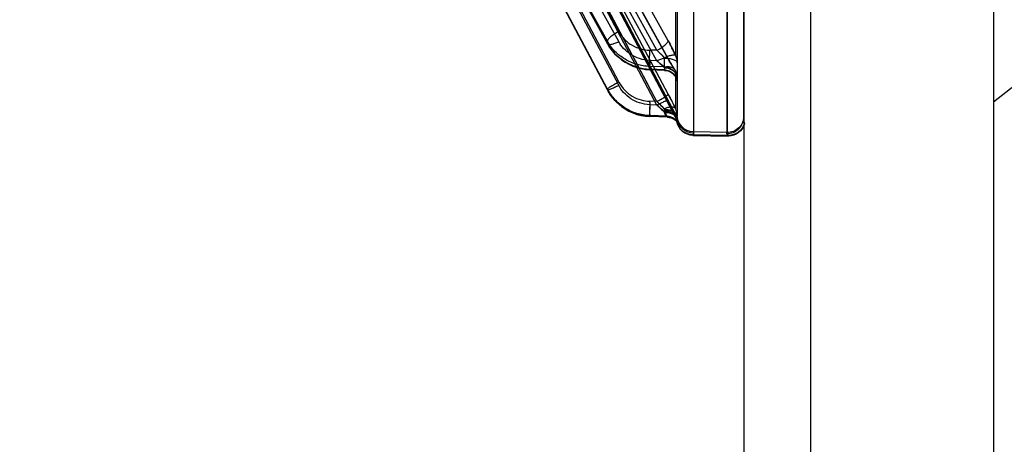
# Model space of a CAD drawing. Header units: millimetres. Extents: x 178516 to 426772, y -178579 to -115871.
# Tile 192 of 256: x 317282 to 317341, y -131840 to -131814. Entities that reach past the tile are written whole.
import ezdxf
from ezdxf import colors
from ezdxf.entities.mleader import LeaderData, LeaderLine
from ezdxf.math import Vec2, Vec3

# ---------------------------------------------------------------- set-up
doc = ezdxf.new("R2010")
doc.units = ezdxf.units.MM
doc.header["$MEASUREMENT"] = 0
doc.layers.get('0').update_dxf_attribs({"color": 252, "lineweight": 5})
doc.layers.add('AHU03-3-68634OBJ', color=7, linetype='Continuous')
doc.layers.add('EC-MTR_250-0_7OBJ', color=7, linetype='Continuous')
doc.layers.add('IS_centrale', color=7, linetype='Continuous', lineweight=13)
doc.layers.add('IS_opisy', color=7, linetype='Continuous', lineweight=35)
doc.styles.add('WE11', font='simplex.shx', dxfattribs={"width": 0.7})

# ---------------------------------------------------------------- blocks, each defined once
blk = doc.blocks.new('VVS030s_FLX1_250_0.38kW_2.00x2v2_t')
at = {"layer": 'AHU03-3-68634OBJ', "color": 7, "linetype": 'Continuous'}
for p, q in [((225.973, 131.106), (225.973, 399.106)), ((229.973, 131.606), (229.973, 398.606)), ((240.973, 131.606), (240.973, 398.606))]:
    blk.add_line(p, q, dxfattribs=at)
at = {"layer": 'EC-MTR_250-0_7OBJ', "color": 7, "linetype": 'Continuous'}
for p, q in [((222.918, 341.622), (225.031, 341.659)), ((225.031, 341.627), (222.918, 341.591)), ((222.918, 341.591), (222.918, 341.622)), ((222.956, 331.534), (222.956, 341.496)), ((224.956, 341.451), (222.956, 341.416)), ((224.956, 341.511), (224.956, 341.451)), ((224.956, 321.537), (224.956, 341.451)), ((224.973, 321.537), (224.973, 341.451)), ((225.031, 341.627), (225.031, 341.659)), ((225.049, 341.659), (225.049, 341.628)), ((221.91, 340.751), (221.938, 340.78)), ((221.938, 340.779), (221.963, 340.807)), ((221.954, 340.817), (221.954, 340.785)), ((221.962, 340.807), (221.984, 340.833)), ((221.984, 340.833), (222.001, 340.856)), ((222.001, 340.855), (222.015, 340.875)), ((226.011, 340.93), (226.011, 340.899)), ((212.331, 322.444), (221.858, 340.546)), ((221.39, 340.532), (220.32, 340.491)), ((221.385, 340.528), (220.323, 340.487)), ((220.323, 340.433), (220.323, 340.487)), ((221.363, 340.466), (220.323, 340.433)), ((221.385, 340.528), (221.363, 340.466)), ((221.732, 340.623), (221.773, 340.647)), ((221.772, 340.646), (221.811, 340.671)), ((221.811, 340.671), (221.847, 340.697)), ((221.846, 340.697), (221.88, 340.724)), ((221.858, 340.326), (221.858, 340.546)), ((221.879, 340.724), (221.91, 340.752)), ((221.973, 331.748), (221.973, 340.493)), ((225.973, 340.511), (225.973, 315.436)), ((220.744, 339.801), (210.444, 320.315)), ((221.502, 339.667), (211.123, 320.035)), ((220.744, 339.801), (220.323, 339.785)), ((221.858, 337.76), (221.858, 340.002)), ((242.273, 338.606), (240.973, 339.621)), ((220.744, 339.587), (210.444, 320.102)), ((221.424, 339.522), (211.124, 320.037)), ((221.424, 339.154), (211.124, 319.669)), ((220.744, 339.587), (220.323, 339.574)), ((217.773, 338.89), (207.686, 319.817)), ((217.773, 338.845), (207.686, 319.772)), ((207.687, 319.821), (217.773, 338.893)), ((218.453, 338.612), (208.751, 320.267)), ((217.773, 338.89), (217.773, 338.893)), ((217.773, 338.845), (217.773, 338.89)), ((218.453, 338.41), (208.751, 320.065)), ((221.208, 337.717), (220.316, 337.678)), ((221.201, 337.682), (220.323, 337.644)), ((220.323, 337.485), (220.323, 337.644)), ((221.201, 337.505), (220.323, 337.485)), ((221.201, 337.505), (221.201, 337.682)), ((220.744, 337.144), (210.444, 318.407)), ((221.417, 337.004), (211.117, 318.268)), ((221.424, 337.031), (211.124, 318.293)), ((220.744, 337.144), (220.323, 337.125)), ((221.858, 332.401), (221.858, 336.8)), ((217.773, 336.1), (207.686, 317.76)), ((207.696, 317.795), (217.78, 336.129)), ((220.744, 336.512), (210.444, 317.775)), ((217.773, 335.966), (217.773, 336.1)), ((220.744, 336.512), (220.323, 336.502)), ((217.773, 335.966), (207.686, 317.626)), ((218.453, 335.989), (208.751, 318.35)), ((221.424, 335.94), (211.124, 317.204)), ((218.453, 335.391), (208.751, 317.751))]:
    blk.add_line(p, q, dxfattribs=at)
for points in [[(222.014, 340.874), (222.023, 340.888), (222.029, 340.898), (222.033, 340.904), (222.035, 340.907), (222.036, 340.909), (222.035, 340.908), (222.034, 340.906), (222.032, 340.902), (222.03, 340.896), (222.026, 340.889), (222.023, 340.881), (222.019, 340.871), (222.015, 340.86), (222.01, 340.847), (222.005, 340.833), (222, 340.817), (221.995, 340.8), (221.989, 340.781), (221.984, 340.76), (221.979, 340.738), (221.974, 340.713), (221.969, 340.686), (221.965, 340.657)], [(222.015, 340.86), (222.01, 340.847), (222.005, 340.833), (222, 340.817), (221.995, 340.8)], [(222.03, 340.896), (222.026, 340.889), (222.023, 340.881), (222.019, 340.871)], [(218.054, 339.326), (218.224, 339.525), (218.412, 339.71), (218.615, 339.878), (218.834, 340.029), (219.064, 340.16), (219.305, 340.27), (219.553, 340.359), (219.807, 340.426)], [(219.807, 340.426), (220.063, 340.47), (220.32, 340.491)], [(221.39, 340.532), (221.443, 340.536), (221.495, 340.543), (221.546, 340.554), (221.596, 340.567), (221.643, 340.583), (221.688, 340.602), (221.732, 340.623)], [(221.39, 340.532), (221.443, 340.536), (221.496, 340.543), (221.546, 340.554)], [(221.85, 340.31), (221.787, 340.196), (221.72, 340.073), (221.65, 339.943), (221.576, 339.807), (221.5, 339.664)], [(221.85, 340.31), (221.787, 340.196), (221.721, 340.074), (221.651, 339.945), (221.577, 339.809), (221.502, 339.667)], [(221.965, 340.657), (221.953, 340.585), (221.935, 340.514), (221.912, 340.444), (221.884, 340.376), (221.85, 340.31)], [(221.984, 340.76), (221.979, 340.738), (221.974, 340.713), (221.969, 340.686)], [(221.974, 340.536), (221.974, 340.522), (221.974, 340.507), (221.973, 340.493)], [(217.773, 338.893), (217.904, 339.115), (218.054, 339.326)], [(221.208, 337.717), (221.309, 337.727), (221.409, 337.751), (221.504, 337.787), (221.594, 337.835), (221.677, 337.894), (221.752, 337.963), (221.817, 338.04), (221.872, 338.126), (221.916, 338.217), (221.948, 338.314), (221.967, 338.414), (221.973, 338.515)], [(221.935, 337.928), (221.904, 337.842), (221.865, 337.758), (221.818, 337.677)], [(221.973, 338.19), (221.969, 338.103), (221.956, 338.015), (221.935, 337.928)], [(218.059, 336.545), (218.229, 336.737), (218.416, 336.915), (218.619, 337.078), (218.836, 337.224), (219.065, 337.352), (219.305, 337.459), (219.552, 337.547), (219.805, 337.613)], [(219.805, 337.613), (220.06, 337.656), (220.316, 337.678)], [(221.703, 337.498), (221.638, 337.39), (221.569, 337.272), (221.495, 337.143), (221.417, 337.004)], [(221.818, 337.677), (221.763, 337.593), (221.703, 337.498)], [(217.78, 336.129), (217.91, 336.342), (218.059, 336.545)]]:
    blk.add_lwpolyline(points, dxfattribs=at)
for centre, radius, start, end in [((222.935, 340.622), 1, 91, 168.77915), ((222.935, 340.591), 1, 90.99588, 168.77277), ((222.973, 340.416), 1, 90.99675, 179.99699), ((222.974, 340.496), 1, 91.01367, 172.09068), ((224.974, 340.451), 1, 0.00314, 91.00317), ((225.049, 340.659), 1, 15.74262, 90), ((225.049, 340.628), 1, 15.75018, 89.99988), ((220.973, 341.011), 1, 332.24146, 348.77915), ((218.747, 341.885), 3.45, 343.90451, 344.56374), ((219.028, 341.805), 3.159, 343.87428, 344.59435), ((249.138, 309.545), 41.492, 132.34548, 133.18096), ((262.167, 318.054), 46.053, 151.07697, 152.21413), ((220.994, 340.787), 0.98, 331.93145, 352.72421), ((223.025, 340.493), 1.052, 172.30566, 179.95302), ((223.018, 340.493), 1.045, 172.28037, 179.97959), ((241.606, 340.305), 21.296, 181.79549, 181.96704), ((241.573, 340.304), 21.263, 181.79536, 181.96717), ((209.905, 351.209), 15.892, 313.00525, 313.35304), ((209.906, 351.208), 15.891, 313.00529, 313.35312), ((191.532, 354.985), 33.825, 332.09381, 333.70814), ((9117.307, -4368.012), 10065.303, 152.1145313, 152.2401507), ((220.989, 337.262), 0.985, 332.02641, 0.03617), ((238.543, 337.146), 18.232, 181.34038, 182.02572), ((238.201, 337.136), 17.89, 181.33383, 182.03227), ((216.136, 341.668), 6.915, 311.78965, 314.50115), ((216.149, 341.653), 6.896, 311.78607, 314.50553), ((209.413, 342.544), 13.707, 331.19694, 335.22407)]:
    blk.add_arc(centre, radius, start, end, dxfattribs=at)
for points, knots in [([(222.918, 341.591), (222.92, 341.582), (222.926, 341.566), (222.939, 341.544), (222.952, 341.521), (222.956, 341.504), (222.956, 341.496)], [0, 0, 0, 0, 0.245678, 0.507289, 0.76363, 1, 1, 1, 1]), ([(222.956, 341.496), (222.956, 341.504), (222.952, 341.521), (222.939, 341.544), (222.926, 341.566), (222.92, 341.582), (222.918, 341.591)], [0, 0, 0, 0, 0.23637, 0.492712, 0.754323, 1, 1, 1, 1]), ([(225.031, 341.627), (225.03, 341.624), (225.027, 341.617), (225.02, 341.603), (225.009, 341.589), (224.999, 341.577), (224.99, 341.566), (224.98, 341.557), (224.971, 341.545), (224.963, 341.534), (224.957, 341.522), (224.956, 341.515), (224.956, 341.511)], [0, 0, 0, 0, 0.070634, 0.175767, 0.324256, 0.443281, 0.512331, 0.626602, 0.733715, 0.831571, 0.919562, 1, 1, 1, 1]), ([(224.956, 341.511), (225.082, 341.513), (225.28, 341.479), (225.516, 341.359), (225.68, 341.23), (225.812, 341.068), (225.936, 340.834), (225.973, 340.637), (225.973, 340.511)], [0, 0, 0, 0, 0.239245, 0.368314, 0.500017, 0.631716, 0.760778, 1, 1, 1, 1]), ([(221.363, 340.466), (221.508, 340.471), (221.802, 340.562), (222.002, 340.796), (222.062, 340.928)], [0, 0, 0, 0, 0.500702, 1, 1, 1, 1]), ([(221.385, 340.528), (221.526, 340.532), (221.811, 340.618), (222.01, 340.84), (222.073, 340.966)], [0, 0, 0, 0, 0.500693, 1, 1, 1, 1]), ([(221.966, 340.663), (221.964, 340.687), (221.96, 340.728), (221.956, 340.769), (221.954, 340.785)], [0, 0, 0, 0, 0.58905, 1, 1, 1, 1]), ([(222.073, 340.966), (222.075, 340.974), (222.01, 340.899), (222.016, 340.839), (221.974, 340.724), (221.966, 340.663)], [0, 0, 0, 0, 0.069724, 0.438888, 1, 1, 1, 1]), ([(221.983, 340.633), (221.989, 340.681), (222.007, 340.764), (222.036, 340.862), (222.058, 340.911), (222.062, 340.928)], [0, 0, 0, 0, 0.473781, 0.824634, 1, 1, 1, 1]), ([(226.011, 340.899), (226.009, 340.88), (226.001, 340.833), (225.988, 340.749), (225.977, 340.639), (225.973, 340.556), (225.973, 340.511)], [0, 0, 0, 0, 0.148303, 0.366313, 0.650833, 1, 1, 1, 1]), ([(220.323, 340.487), (220.06, 340.478), (219.536, 340.387), (218.817, 340.054), (218.205, 339.552), (217.895, 339.122), (217.773, 338.89)], [0, 0, 0, 0, 0.251477, 0.500533, 0.749309, 1, 1, 1, 1]), ([(220.323, 340.433), (220.06, 340.425), (219.537, 340.336), (218.817, 340.007), (218.204, 339.507), (217.895, 339.076), (217.773, 338.845)], [0, 0, 0, 0, 0.251551, 0.500511, 0.749201, 1, 1, 1, 1]), ([(217.773, 338.845), (217.895, 339.075), (218.202, 339.507), (218.814, 340.011), (219.537, 340.339), (220.061, 340.425), (220.323, 340.433)], [0, 0, 0, 0, 0.249602, 0.499438, 0.749571, 1, 1, 1, 1]), ([(220.323, 339.785), (220.321, 339.829), (220.318, 339.916), (220.315, 340.046), (220.313, 340.169), (220.312, 340.264), (220.312, 340.331), (220.312, 340.373), (220.312, 340.409), (220.313, 340.438), (220.315, 340.461), (220.316, 340.477), (220.318, 340.486), (220.319, 340.49), (220.32, 340.491), (220.32, 340.491)], [0, 0, 0, 0, 0.186232, 0.372684, 0.549791, 0.707058, 0.775026, 0.834773, 0.88572, 0.927293, 0.959088, 0.981385, 0.99468, 0.998189, 1, 1, 1, 1]), ([(220.321, 339.638), (220.318, 339.732), (220.314, 339.871), (220.312, 340.051), (220.311, 340.171), (220.312, 340.272), (220.314, 340.342), (220.316, 340.384), (220.318, 340.406), (220.32, 340.422), (220.322, 340.43), (220.323, 340.433)], [0, 0, 0, 0, 0.353174, 0.524169, 0.678427, 0.806838, 0.904322, 0.940352, 0.96803, 0.987762, 1, 1, 1, 1]), ([(220.32, 340.491), (220.321, 340.491), (220.322, 340.49), (220.322, 340.488), (220.323, 340.487)], [0, 0, 0, 0, 0.33457, 1, 1, 1, 1]), ([(220.744, 339.801), (220.783, 339.837), (220.931, 339.975), (221.079, 340.111), (221.189, 340.211)], [0, 0, 0, 0, 0.263496, 1, 1, 1, 1]), ([(221.858, 340.326), (221.849, 340.307), (221.824, 340.268), (221.77, 340.22), (221.698, 340.184), (221.611, 340.162), (221.513, 340.154), (221.369, 340.162), (221.26, 340.188), (221.188, 340.211)], [0, 0, 0, 0, 0.089197, 0.185472, 0.293017, 0.41385, 0.548092, 0.693252, 1, 1, 1, 1]), ([(221.188, 340.211), (221.192, 340.215), (221.199, 340.221), (221.206, 340.232), (221.209, 340.24), (221.21, 340.244)], [0, 0, 0, 0, 0.366563, 0.696177, 1, 1, 1, 1]), ([(221.21, 340.244), (221.301, 340.24), (221.437, 340.248), (221.61, 340.294), (221.727, 340.345), (221.824, 340.411), (221.899, 340.489), (221.947, 340.574), (221.962, 340.634), (221.966, 340.663)], [0, 0, 0, 0, 0.287816, 0.430928, 0.566845, 0.691876, 0.804934, 0.906631, 1, 1, 1, 1]), ([(221.39, 340.532), (221.38, 340.531), (221.364, 340.496), (221.314, 340.455), (221.255, 340.363), (221.225, 340.287), (221.21, 340.244)], [0, 0, 0, 0, 0.085405, 0.273338, 0.604814, 1, 1, 1, 1]), ([(221.23, 340.205), (221.226, 340.191), (221.22, 340.164), (221.213, 340.117), (221.212, 340.084), (221.211, 340.065)], [0, 0, 0, 0, 0.299015, 0.597765, 1, 1, 1, 1]), ([(221.212, 340.08), (221.307, 340.082), (221.45, 340.099), (221.63, 340.15), (221.75, 340.202), (221.848, 340.266), (221.921, 340.338), (221.964, 340.415), (221.973, 340.469), (221.973, 340.493)], [0, 0, 0, 0, 0.304853, 0.456072, 0.597112, 0.722278, 0.829706, 0.920466, 1, 1, 1, 1]), ([(221.973, 340.472), (221.973, 340.448), (221.964, 340.396), (221.92, 340.321), (221.848, 340.251), (221.75, 340.188), (221.63, 340.138), (221.45, 340.087), (221.307, 340.071), (221.212, 340.069)], [0, 0, 0, 0, 0.078114, 0.167718, 0.274504, 0.39959, 0.541058, 0.693066, 1, 1, 1, 1]), ([(221.983, 340.633), (221.979, 340.604), (221.962, 340.542), (221.912, 340.456), (221.837, 340.377), (221.74, 340.31), (221.624, 340.258), (221.454, 340.21), (221.319, 340.201), (221.23, 340.205)], [0, 0, 0, 0, 0.095729, 0.199578, 0.314031, 0.439414, 0.574593, 0.716157, 1, 1, 1, 1]), ([(221.363, 340.466), (221.356, 340.453), (221.329, 340.411), (221.273, 340.33), (221.246, 340.251), (221.23, 340.205)], [0, 0, 0, 0, 0.15809, 0.503456, 1, 1, 1, 1]), ([(221.23, 340.205), (221.247, 340.253), (221.273, 340.33), (221.33, 340.41), (221.351, 340.453), (221.363, 340.466)], [0, 0, 0, 0, 0.521949, 0.817539, 1, 1, 1, 1]), ([(221.858, 340.326), (221.814, 340.247), (221.721, 340.077), (221.576, 339.808), (221.476, 339.62), (221.424, 339.522)], [0, 0, 0, 0, 0.299683, 0.636032, 1, 1, 1, 1]), ([(221.858, 340.326), (221.873, 340.353), (221.923, 340.46), (221.955, 340.576), (221.966, 340.663)], [0, 0, 0, 0, 0.257804, 1, 1, 1, 1]), ([(221.973, 340.472), (221.973, 340.393), (221.954, 340.23), (221.897, 340.076), (221.858, 340.002)], [0, 0, 0, 0, 0.487666, 1, 1, 1, 1]), ([(220.323, 339.785), (220.115, 339.771), (219.715, 339.707), (219.175, 339.442), (218.749, 339.072), (218.531, 338.768), (218.453, 338.612)], [0, 0, 0, 0, 0.271492, 0.519845, 0.772711, 1, 1, 1, 1]), ([(220.744, 339.801), (220.83, 339.756), (220.955, 339.693), (221.116, 339.619), (221.204, 339.581), (221.267, 339.556), (221.306, 339.541), (221.34, 339.53), (221.369, 339.521), (221.391, 339.516), (221.406, 339.514), (221.415, 339.515), (221.42, 339.516), (221.423, 339.519), (221.424, 339.521), (221.424, 339.522)], [0, 0, 0, 0, 0.390799, 0.563753, 0.713453, 0.777829, 0.834503, 0.883039, 0.923026, 0.954161, 0.976499, 0.984535, 0.99072, 0.995542, 1, 1, 1, 1]), ([(221.189, 340.019), (221.159, 339.989), (221.036, 339.865), (220.911, 339.744), (220.815, 339.653)], [0, 0, 0, 0, 0.2393, 1, 1, 1, 1]), ([(220.815, 339.653), (220.859, 339.695), (220.945, 339.778), (221.07, 339.899), (221.149, 339.979), (221.188, 340.019)], [0, 0, 0, 0, 0.35144, 0.682291, 1, 1, 1, 1]), ([(221.188, 340.019), (221.193, 340.024), (221.202, 340.034), (221.21, 340.05), (221.211, 340.061), (221.211, 340.065)], [0, 0, 0, 0, 0.395793, 0.747121, 1, 1, 1, 1]), ([(221.858, 340.002), (221.849, 339.989), (221.822, 339.964), (221.767, 339.938), (221.695, 339.924), (221.609, 339.921), (221.512, 339.93), (221.368, 339.957), (221.26, 339.991), (221.188, 340.019)], [0, 0, 0, 0, 0.070006, 0.153726, 0.256178, 0.378297, 0.518581, 0.67267, 1, 1, 1, 1]), ([(221.424, 339.154), (221.462, 339.225), (221.609, 339.506), (221.753, 339.789), (221.858, 340.002)], [0, 0, 0, 0, 0.252528, 1, 1, 1, 1]), ([(218.453, 338.41), (218.554, 338.591), (218.785, 338.922), (219.259, 339.291), (219.779, 339.511), (220.148, 339.573), (220.323, 339.574)], [0, 0, 0, 0, 0.270543, 0.518602, 0.771906, 1, 1, 1, 1]), ([(220.744, 339.587), (220.786, 339.565), (220.87, 339.52), (220.994, 339.451), (221.113, 339.382), (221.218, 339.317), (221.304, 339.26), (221.362, 339.219), (221.395, 339.191), (221.41, 339.176), (221.42, 339.164), (221.424, 339.157), (221.424, 339.154)], [0, 0, 0, 0, 0.174825, 0.353322, 0.525956, 0.681935, 0.811257, 0.908257, 0.943433, 0.969959, 0.988471, 1, 1, 1, 1]), ([(217.773, 338.893), (217.775, 338.895), (217.78, 338.898), (217.792, 338.898), (217.809, 338.896), (217.833, 338.89), (217.862, 338.881), (217.913, 338.864), (217.99, 338.833), (218.094, 338.788), (218.21, 338.734), (218.331, 338.674), (218.412, 338.633), (218.453, 338.612)], [0, 0, 0, 0, 0.009082, 0.024172, 0.047333, 0.079487, 0.121113, 0.171919, 0.299013, 0.455451, 0.631421, 0.816201, 1, 1, 1, 1]), ([(217.773, 338.845), (217.773, 338.842), (217.776, 338.834), (217.785, 338.823), (217.8, 338.808), (217.833, 338.781), (217.89, 338.739), (217.976, 338.682), (218.082, 338.617), (218.201, 338.548), (218.326, 338.478), (218.411, 338.432), (218.453, 338.41)], [0, 0, 0, 0, 0.01086, 0.028619, 0.054449, 0.089049, 0.185356, 0.314625, 0.471144, 0.644691, 0.824222, 1, 1, 1, 1]), ([(221.201, 337.682), (221.299, 337.686), (221.45, 337.717), (221.629, 337.813), (221.753, 337.911), (221.852, 338.033), (221.945, 338.207), (221.973, 338.354), (221.973, 338.447)], [0, 0, 0, 0, 0.244833, 0.375212, 0.507033, 0.637686, 0.764876, 1, 1, 1, 1]), ([(221.201, 337.505), (221.299, 337.509), (221.45, 337.541), (221.629, 337.636), (221.753, 337.734), (221.852, 337.856), (221.945, 338.03), (221.973, 338.177), (221.973, 338.271)], [0, 0, 0, 0, 0.244833, 0.375212, 0.507033, 0.637686, 0.764876, 1, 1, 1, 1]), ([(221.212, 337.555), (221.308, 337.558), (221.455, 337.585), (221.633, 337.665), (221.754, 337.746), (221.852, 337.847), (221.923, 337.958), (221.964, 338.074), (221.973, 338.153), (221.973, 338.191)], [0, 0, 0, 0, 0.264486, 0.40119, 0.53528, 0.663431, 0.783901, 0.895782, 1, 1, 1, 1]), ([(221.858, 337.76), (221.897, 337.827), (221.954, 337.968), (221.973, 338.119), (221.973, 338.191)], [0, 0, 0, 0, 0.516261, 1, 1, 1, 1]), ([(217.773, 336.1), (217.896, 336.324), (218.208, 336.74), (218.82, 337.223), (219.538, 337.544), (220.06, 337.634), (220.323, 337.644)], [0, 0, 0, 0, 0.247243, 0.495286, 0.745806, 1, 1, 1, 1]), ([(220.323, 337.485), (220.06, 337.478), (219.539, 337.396), (218.82, 337.083), (218.207, 336.604), (217.896, 336.189), (217.773, 335.966)], [0, 0, 0, 0, 0.254425, 0.504671, 0.752459, 1, 1, 1, 1]), ([(220.323, 337.485), (220.321, 337.471), (220.318, 337.437), (220.314, 337.343), (220.311, 337.187), (220.312, 336.966), (220.314, 336.804), (220.316, 336.72)], [0, 0, 0, 0, 0.055263, 0.134704, 0.365392, 0.66966, 1, 1, 1, 1]), ([(220.323, 337.125), (220.321, 337.161), (220.319, 337.231), (220.316, 337.333), (220.314, 337.429), (220.312, 337.502), (220.312, 337.553), (220.312, 337.586), (220.312, 337.614), (220.312, 337.636), (220.313, 337.654), (220.313, 337.667), (220.314, 337.674), (220.315, 337.677), (220.316, 337.678), (220.316, 337.678)], [0, 0, 0, 0, 0.192572, 0.380221, 0.555154, 0.709164, 0.775808, 0.834592, 0.884963, 0.926371, 0.958393, 0.981109, 0.994759, 0.99832, 1, 1, 1, 1]), ([(220.316, 337.678), (220.316, 337.678), (220.317, 337.678), (220.318, 337.675), (220.32, 337.668), (220.321, 337.658), (220.322, 337.649), (220.323, 337.644)], [0, 0, 0, 0, 0.025938, 0.079271, 0.275466, 0.585587, 1, 1, 1, 1]), ([(220.744, 337.144), (220.82, 337.212), (220.966, 337.34), (221.116, 337.462), (221.189, 337.518)], [0, 0, 0, 0, 0.527631, 1, 1, 1, 1]), ([(221.189, 337.518), (221.116, 337.462), (220.966, 337.34), (220.82, 337.212), (220.744, 337.144)], [0, 0, 0, 0, 0.472369, 1, 1, 1, 1]), ([(221.188, 337.518), (221.26, 337.499), (221.37, 337.483), (221.514, 337.494), (221.641, 337.526), (221.752, 337.591), (221.825, 337.683), (221.849, 337.734), (221.858, 337.76)], [0, 0, 0, 0, 0.28422, 0.421133, 0.551094, 0.786216, 0.894919, 1, 1, 1, 1]), ([(221.188, 337.518), (221.193, 337.522), (221.201, 337.529), (221.21, 337.541), (221.212, 337.551), (221.212, 337.555)], [0, 0, 0, 0, 0.397524, 0.720961, 1, 1, 1, 1]), ([(221.201, 337.682), (221.202, 337.687), (221.203, 337.696), (221.205, 337.707), (221.206, 337.713), (221.207, 337.717), (221.208, 337.717)], [0, 0, 0, 0, 0.433862, 0.742902, 0.929341, 1, 1, 1, 1]), ([(221.201, 337.505), (221.204, 337.48), (221.208, 337.417), (221.211, 337.306), (221.213, 337.163), (221.213, 337.058), (221.212, 337.002)], [0, 0, 0, 0, 0.151152, 0.376303, 0.663329, 1, 1, 1, 1]), ([(221.212, 337.555), (221.212, 337.567), (221.212, 337.59), (221.213, 337.623), (221.213, 337.651), (221.212, 337.674), (221.212, 337.692), (221.211, 337.704), (221.21, 337.712), (221.209, 337.716), (221.208, 337.717), (221.208, 337.717)], [0, 0, 0, 0, 0.229841, 0.430398, 0.601286, 0.742127, 0.852558, 0.932247, 0.980987, 0.993894, 1, 1, 1, 1]), ([(221.973, 337.262), (221.973, 337.246), (221.962, 337.21), (221.917, 337.162), (221.845, 337.118), (221.747, 337.078), (221.628, 337.046), (221.494, 337.021), (221.354, 337.007), (221.259, 337.002), (221.212, 337.002)], [0, 0, 0, 0, 0.056618, 0.129844, 0.22844, 0.353301, 0.50126, 0.66439, 0.833454, 1, 1, 1, 1]), ([(221.424, 337.031), (221.475, 337.123), (221.574, 337.298), (221.718, 337.542), (221.813, 337.691), (221.858, 337.76)], [0, 0, 0, 0, 0.374694, 0.708784, 1, 1, 1, 1]), ([(221.973, 337.262), (221.973, 337.184), (221.954, 337.024), (221.897, 336.872), (221.858, 336.8)], [0, 0, 0, 0, 0.487853, 1, 1, 1, 1]), ([(220.323, 337.125), (220.115, 337.111), (219.717, 337.047), (219.177, 336.791), (218.751, 336.434), (218.531, 336.14), (218.453, 335.989)], [0, 0, 0, 0, 0.274387, 0.524104, 0.776008, 1, 1, 1, 1]), ([(220.744, 337.144), (220.784, 337.124), (220.863, 337.087), (220.98, 337.04), (221.088, 337.004), (221.185, 336.978), (221.269, 336.965), (221.329, 336.963), (221.367, 336.97), (221.395, 336.98), (221.411, 336.993), (221.417, 337.004)], [0, 0, 0, 0, 0.187515, 0.364207, 0.525211, 0.666446, 0.784572, 0.877936, 0.915484, 0.947578, 1, 1, 1, 1]), ([(220.983, 336.735), (221.001, 336.753), (221.071, 336.822), (221.139, 336.893), (221.189, 336.947)], [0, 0, 0, 0, 0.254695, 1, 1, 1, 1]), ([(221.188, 336.947), (221.172, 336.929), (221.105, 336.858), (221.036, 336.788), (220.983, 336.735)], [0, 0, 0, 0, 0.24418, 1, 1, 1, 1]), ([(221.212, 337.002), (221.212, 336.995), (221.21, 336.982), (221.202, 336.963), (221.193, 336.952), (221.188, 336.947)], [0, 0, 0, 0, 0.321334, 0.647835, 1, 1, 1, 1]), ([(221.188, 336.947), (221.261, 336.917), (221.401, 336.863), (221.572, 336.812), (221.694, 336.79), (221.764, 336.783), (221.818, 336.785), (221.848, 336.793), (221.858, 336.8)], [0, 0, 0, 0, 0.337887, 0.64361, 0.768812, 0.870244, 0.946416, 1, 1, 1, 1]), ([(221.417, 337.004), (221.418, 337.006), (221.422, 337.014), (221.424, 337.024), (221.424, 337.031)], [0, 0, 0, 0, 0.242305, 1, 1, 1, 1]), ([(221.858, 336.8), (221.816, 336.707), (221.725, 336.516), (221.581, 336.23), (221.477, 336.037), (221.424, 335.94)], [0, 0, 0, 0, 0.318482, 0.656534, 1, 1, 1, 1]), ([(217.773, 336.1), (217.773, 336.102), (217.773, 336.112), (217.776, 336.122), (217.78, 336.129)], [0, 0, 0, 0, 0.259856, 1, 1, 1, 1]), ([(217.78, 336.129), (217.786, 336.139), (217.802, 336.153), (217.829, 336.163), (217.868, 336.17), (217.93, 336.168), (218.017, 336.154), (218.117, 336.127), (218.227, 336.089), (218.34, 336.042), (218.415, 336.007), (218.453, 335.989)], [0, 0, 0, 0, 0.050665, 0.082406, 0.120206, 0.216642, 0.340496, 0.488327, 0.65293, 0.826069, 1, 1, 1, 1]), ([(218.453, 335.391), (218.555, 335.566), (218.787, 335.885), (219.261, 336.237), (219.78, 336.445), (220.148, 336.502), (220.323, 336.502)], [0, 0, 0, 0, 0.267132, 0.514433, 0.769209, 1, 1, 1, 1]), ([(220.744, 336.512), (220.833, 336.466), (220.999, 336.37), (221.185, 336.236), (221.305, 336.129), (221.368, 336.06), (221.409, 335.999), (221.424, 335.958), (221.424, 335.94)], [0, 0, 0, 0, 0.331766, 0.631316, 0.75671, 0.860849, 0.941589, 1, 1, 1, 1]), ([(218.453, 335.391), (218.366, 335.436), (218.239, 335.509), (218.08, 335.617), (217.974, 335.7), (217.887, 335.779), (217.824, 335.85), (217.785, 335.91), (217.773, 335.949), (217.773, 335.966)], [0, 0, 0, 0, 0.320866, 0.482855, 0.63361, 0.76422, 0.86943, 0.946735, 1, 1, 1, 1])]:
    blk.add_open_spline(points, degree=3, knots=knots, dxfattribs=at)
for points in [[(221.39, 340.532), (221.388, 340.532), (221.387, 340.529), (221.385, 340.528)], [(221.385, 340.528), (221.387, 340.529), (221.387, 340.531), (221.389, 340.531)]]:
    blk.add_open_spline(points, degree=3, dxfattribs=at)
blk = doc.blocks.new('A$C680519BF')
blk.add_blockref('VVS030s_FLX1_250_0.38kW_2.00x2v2_t', (-1100, 89.5))

msp = doc.modelspace()

# ---------------------------------------------------------------- block references
at = {"layer": 'IS_centrale', "xscale": -1, "rotation": 180}
msp.add_blockref('A$C680519BF', (318199.762, -131390.156), dxfattribs=at)

# ---------------------------------------------------------------- leaders
at = {"layer": 'IS_opisy', "ltscale": 5}
ml = msp.add_multileader_mtext('Standard', dxfattribs=at)
ml.set_content('{\\fArial|b0|i0|c238|p34;Zamontować tłumik akustyczny}', color=256, style='WE11')
ml.set_leader_properties(color=256)
ml.build(insert=Vec2(0, 0))
ml.multileader.update_dxf_attribs({"text_left_attachment_type": 2, "text_right_attachment_type": 2, "dogleg_length": 500, "arrow_head_size": 0})
ctx = ml.context
ctx.base_point, ctx.char_height, ctx.arrow_head_size, ctx.landing_gap_size, ctx.plane_origin = Vec3(316033.128, -128558.222), 168, 0, 84, Vec3(344042.874, -129084.998)
ctx.left_attachment, ctx.right_attachment = 2, 2
notes = []
notes.append((ctx, [(0, (1, 1, 0), (318949.246, -128558.222), (-1, 0), 479.465, [(0, [(318972.833, -131971.218)], 0, [])])]))
ctx.mtext.insert, ctx.mtext.width, ctx.mtext.defined_height, ctx.mtext.flow_direction = Vec3(316117.128, -128449.068), 3785.85171, 1430.605, 5
for ctx, leaders in notes:
    for number, flags, end, landing, length, lines in leaders:
        leader = LeaderData()
        leader.index, (leader.has_last_leader_line, leader.has_dogleg_vector, leader.attachment_direction) = number, flags
        leader.last_leader_point, leader.dogleg_vector, leader.dogleg_length = Vec3(end), Vec3(landing), length
        for number, points, colour, breaks in lines:
            line = LeaderLine()
            line.index, line.vertices, line.color, line.breaks = number, Vec3.list(points), colors.encode_raw_color(colour), breaks
            leader.lines.append(line)
        ctx.leaders.append(leader)

doc.saveas('drawing.dxf')
